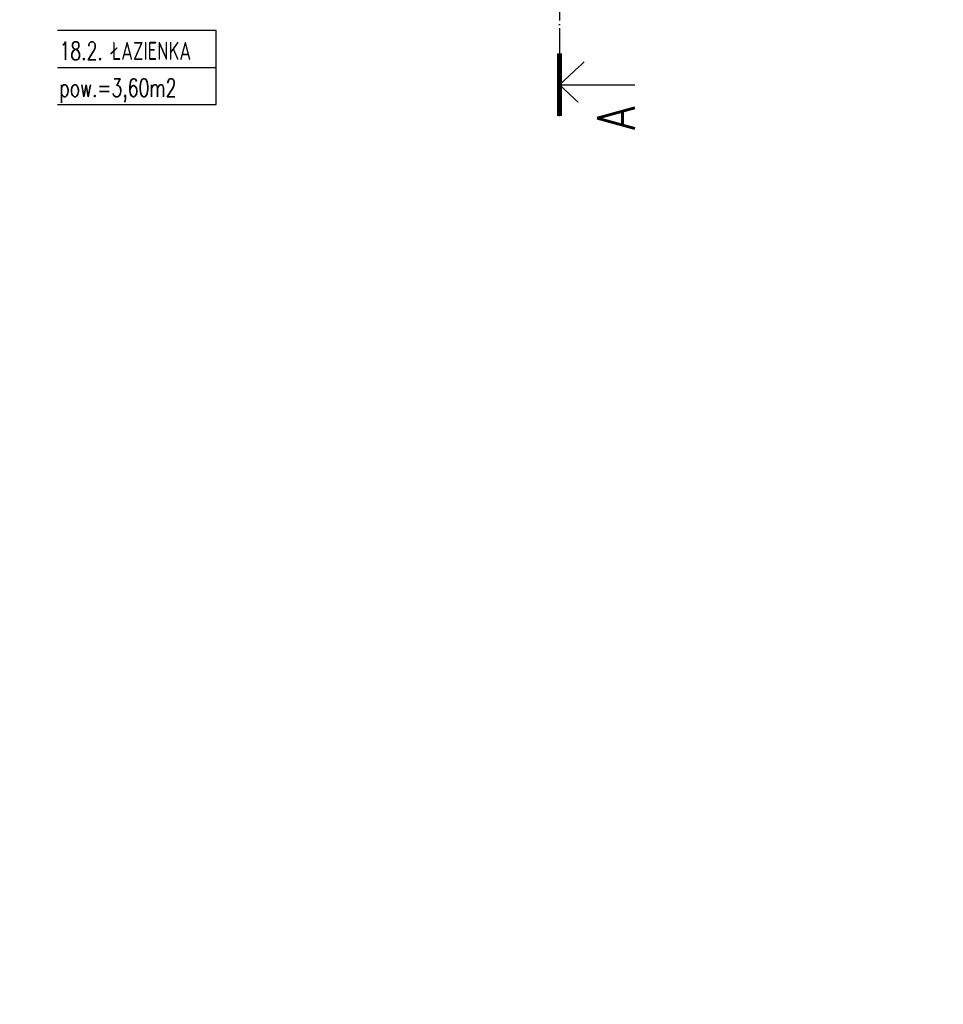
# Model space of a CAD drawing. Header units: inches. Extents: x -23201 to -18535, y -9985 to 4139.
# Tile 15 of 25: x -22902 to -22165, y -2127 to -1341. Entities that reach past the tile are written whole.
import ezdxf

# ---------------------------------------------------------------- set-up
doc = ezdxf.new("R2010")
doc.units = ezdxf.units.IN
doc.header["$MEASUREMENT"] = 0
doc.linetypes.add('ACAD_ISO04W100', pattern=[30, 24, -3, 0, -3])
for name, color, linetype in [('11_opisy_tekst', 252, 'Continuous'), ('opisy', 252, 'Continuous'), ('P_linia przekroju', 252, 'Continuous'), ('P_opis', 252, 'Continuous')]:
    doc.layers.add(name, color=color, linetype=linetype)
doc.styles.add('OPISY POM_50', font='simplex.shx', dxfattribs={"width": 0.7, "height": 0.13})
doc.styles.get("Standard").update_dxf_attribs({"font": 'arial.ttf'})

msp = doc.modelspace()

# ---------------------------------------------------------------- linework, layer by layer
at = {"layer": 'opisy'}
msp.add_line((-22872.53, -1379.44), (-22745.33, -1379.44), dxfattribs=at)
msp.add_lwpolyline([(-22872.53, -1408.87), (-22872.53, -1187.3)], dxfattribs=at)
msp.add_lwpolyline([(-22872.53, -1408.87), (-22745.33, -1408.87), (-22745.33, -1350), (-22872.53, -1350)], close=True, dxfattribs=at)
at = {"layer": 'P_linia przekroju', "linetype": 'ACAD_ISO04W100'}
msp.add_line((-22471.46, -445.16), (-22471.46, -1418.21), dxfattribs=at)
at = {"layer": 'P_linia przekroju', "const_width": 4}
msp.add_lwpolyline([(-22471.46, -1418.21), (-22471.46, -1368.21)], dxfattribs=at)

# ---------------------------------------------------------------- texts
at = {"layer": '11_opisy_tekst', "style": 'OPISY POM_50', "width": 0.7}
for s, p in [('18.2. ŁAZIENKA', (-22870.16, -1373.36)), ('pow.=3,60m2', (-22870.16, -1402.79))]:
    msp.add_text(s, height=14.4, dxfattribs=at).set_placement(p)
at = {"layer": 'P_opis', "linetype": 'Continuous', "insert": (-22441.28, -2552.85), "char_height": 30, "width": 1995.0376, "attachment_point": 1, "rotation": 90, "line_spacing_factor": 0.8, "bg_fill": 2}
msp.add_mtext('{\\Fsimplex.shx|c0;\\W0.8;A}', dxfattribs=at)
at = {"layer": 'P_opis', "linetype": 'Continuous', "extrusion": (0, 0, -1), "insert": (-22172.87, -1046.09), "char_height": 15, "width": 665.0125, "attachment_point": 7, "text_direction": (0, -1, 0), "bg_fill": 2}
msp.add_mtext('{\\Fsimplex.shx|c0;\\W0.8;W}', dxfattribs=at)

# ---------------------------------------------------------------- next in the draw order: linework, layer by layer
at = {"layer": 'P_linia przekroju'}
for q in [(-22451.73, -1374.97), (-22411.46, -1393.21), (-22451.73, -1411.45)]:
    msp.add_line((-22471.46, -1393.21), q, dxfattribs=at)

# ---------------------------------------------------------------- next in the draw order: texts
at = {"layer": 'P_opis', "linetype": 'Continuous', "extrusion": (0, 0, -1), "insert": (-22879.37, -1182.09), "char_height": 15, "width": 665.0125, "attachment_point": 7, "text_direction": (0, -1, 0), "bg_fill": 2}
msp.add_mtext('{\\Fsimplex.shx|c0;\\W0.8;W}', dxfattribs=at)

# ---------------------------------------------------------------- next in the draw order: texts
at = {"layer": 'P_opis', "linetype": 'Continuous', "extrusion": (0, 0, -1), "insert": (-22441.28, -1410.52), "char_height": 30, "width": 1995.0376, "attachment_point": 1, "text_direction": (0, -1, 0), "line_spacing_factor": 0.8, "bg_fill": 2}
msp.add_mtext('{\\Fsimplex.shx|c0;\\W0.8;A}', dxfattribs=at)

doc.saveas('drawing.dxf')
